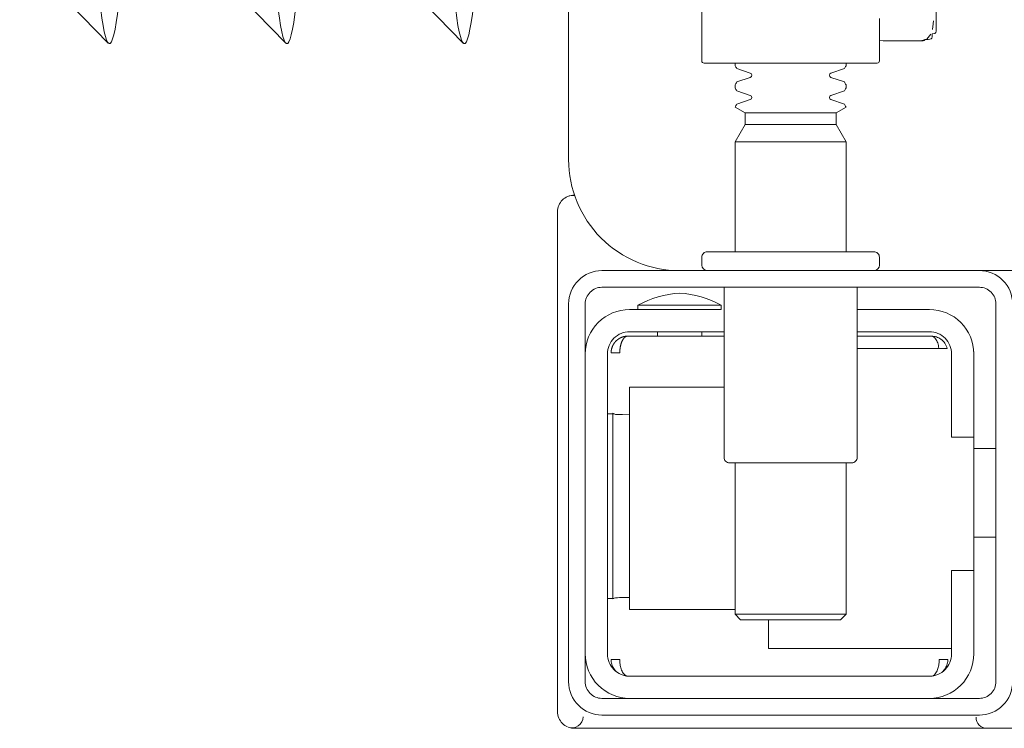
# Model space of a CAD drawing. Header units: millimetres. Extents: x -82287 to 177822, y -399756 to 0.
# Tile 159 of 228: x 51663.55 to 51672.42, y -194617.79 to -194611.42. Entities that reach past the tile are written whole.
import ezdxf
from ezdxf.enums import TextEntityAlignment as Align

# ---------------------------------------------------------------- set-up
doc = ezdxf.new("R2010")
doc.units = ezdxf.units.MM
doc.header["$MEASUREMENT"] = 0
doc.layers.add('FL_XREF', color=252, linetype='Continuous')
doc.layers.add('SUŁOSZOWA - PB 21 03$0$!! 0_Opis_pom', color=251, linetype='Continuous', lineweight=0)
doc.layers.add('SUŁOSZOWA - PB 21 03$0$!! 1_OPIS POM NOWE', color=251, linetype='Continuous', lineweight=0)
doc.layers.add('SUŁOSZOWA - PB 21 03$0$!!_@ wypos sanit nd', color=251, linetype='Continuous', lineweight=0, plot=False)
doc.styles.add('SUŁOSZOWA - PB 21 03$0$ARIAL', font='tahoma.ttf')

# ---------------------------------------------------------------- blocks, each defined once
blk = doc.blocks.new('SUŁOSZOWA - PB 21 03$0$A$Cff2eaf8b')
for points in [[(-0.159934, -0.0325), (-0.172485, -0.0325, 0.405519), (-0.172, -0.032), (-0.172, -0.0313, 0.414214), (-0.1725, -0.0308), (-0.1875, -0.0308, 0.414214), (-0.188, -0.0313), (-0.188, -0.032, 0.405519), (-0.187515, -0.0325), (-0.19, -0.0325, -0.414214), (-0.2, -0.0225), (-0.2, 0.0575, -0.266001), (-0.195063, 0.066124)], [(-0.188, 0.062647), (-0.188, -0.013621, 0.414214), (-0.1878, -0.013821), (-0.175454, -0.013821), (-0.1722, -0.013821, 0.414214), (-0.172, -0.013621), (-0.172, -0.009821)], [(-0.185, -0.013821), (-0.185, -0.014063, -0.050055), (-0.184854, -0.014324), (-0.183637, -0.014732, -0.719897), (-0.183637, -0.015111), (-0.184854, -0.015518, -0.050055), (-0.185, -0.01578), (-0.185, -0.016063, -0.050055), (-0.184854, -0.016324), (-0.183637, -0.016732, -0.719897), (-0.183637, -0.017111), (-0.184854, -0.017518, -0.050055), (-0.185, -0.01778), (-0.1841, -0.018299), (-0.1841, -0.019362), (-0.185, -0.020921), (-0.185, -0.0308)], [(-0.175, -0.013821), (-0.175, -0.014063, 0.050055), (-0.175147, -0.014324), (-0.176364, -0.014732, 0.719897), (-0.176364, -0.015111), (-0.175147, -0.015518, 0.050055), (-0.175, -0.01578), (-0.175, -0.016063, 0.050055), (-0.175147, -0.016324), (-0.176364, -0.016732, 0.719897), (-0.176364, -0.017111), (-0.175147, -0.017518, 0.050055), (-0.175, -0.01778), (-0.1759, -0.018299), (-0.1759, -0.019362), (-0.175, -0.020921), (-0.175, -0.0308)], [(-0.200108, -0.025837, 0.091301), (-0.200556, -0.026145, 0.198909), (-0.200995, -0.027205)], [(-0.199447, -0.025782, 0.170835), (-0.200108, -0.025837)], [(-0.18625, -0.035619, 0.119096), (-0.19, -0.034537, 0.119096), (-0.19375, -0.035619)], [(-0.186, -0.034), (-0.186, -0.0493, 0.414214), (-0.1855, -0.0498), (-0.1745, -0.0498, 0.414214), (-0.174, -0.0493), (-0.174, -0.034)], [(-0.1985, -0.04, -0.414214), (-0.1945, -0.036), (-0.18625, -0.036), (-0.18625, -0.035619), (-0.19375, -0.035619), (-0.19375, -0.036)], [(-0.174, -0.036), (-0.1675, -0.036, -0.414214), (-0.1635, -0.04), (-0.163531, -0.0395)], [(-0.186, -0.038), (-0.1945, -0.038, 0.414214), (-0.1965, -0.04), (-0.1965, -0.067, 0.414214), (-0.1945, -0.069), (-0.1675, -0.069, 0.414214), (-0.1655, -0.067), (-0.1655, -0.0595), (-0.1635, -0.0595), (-0.1635, -0.04)], [(-0.1635, -0.0475), (-0.1655, -0.0475), (-0.1655, -0.04, 0.414214), (-0.1675, -0.038), (-0.174, -0.038)], [(-0.1945, -0.061933), (-0.195152, -0.061936), (-0.195423, -0.061938), (-0.195602, -0.061941), (-0.195668, -0.061944, 0.116465), (-0.195892, -0.061996), (-0.196008, -0.062055), (-0.196008, -0.045346), (-0.195892, -0.045404, 0.116465), (-0.195668, -0.045457), (-0.195423, -0.045463), (-0.195152, -0.045465), (-0.1945, -0.045468)], [(-0.1675, -0.071, 0.414214), (-0.1635, -0.067), (-0.1635, -0.0595)], [(-0.1985, -0.067, 0.414214), (-0.1945, -0.071)], [(-0.200995, -0.072196, 0.198909), (-0.200556, -0.073256, 0.091301), (-0.200108, -0.073564)], [(-0.162367, -0.073693), (-0.162497, -0.073692), (-0.162689, -0.07369), (-0.162938, -0.073689), (-0.163235, -0.073688), (-0.163568, -0.073687), (-0.163928, -0.073687), (-0.164277, -0.073687), (-0.197711, -0.073687), (-0.198411, -0.073687), (-0.199029, -0.073689), (-0.199484, -0.073692), (-0.19961, -0.073687), (-0.19973, -0.073673), (-0.199839, -0.073652), (-0.200035, -0.073594, 0.517033), (-0.198699, -0.072655)], [(-0.1633, -0.072701, 0.412536), (-0.1623, -0.073695), (-0.112506, -0.073695), (-0.112215, -0.073667), (-0.111935, -0.073583), (-0.111677, -0.073445), (-0.11145, -0.073261), (-0.111264, -0.073036), (-0.111124, -0.072779), (-0.111037, -0.0725)]]:
    blk.add_lwpolyline(points, format="xyb")
for points in [[(-0.166876, -0.000701), (-0.166876, -0.010942), (-0.166917, -0.011068), (-0.167013, -0.011148), (-0.167254, -0.011204), (-0.167254, -0.011465), (-0.167282, -0.011569), (-0.167353, -0.011643), (-0.167465, -0.011681), (-0.167624, -0.011693), (-0.16775, -0.011698), (-0.167894, -0.011715), (-0.167971, -0.011793), (-0.168071, -0.01182), (-0.168199, -0.011821), (-0.171673, -0.011821), (-0.172, -0.011768)], [(-0.249446, -0.003829), (-0.241468, -0.012018)], [(-0.241365, -0.003874), (-0.233416, -0.003874), (-0.225483, -0.012018)], [(-0.225379, -0.003874), (-0.217431, -0.003874), (-0.209497, -0.012018)], [(-0.167128, -0.010017), (-0.167144, -0.01028), (-0.167229, -0.010814)], [(-0.167384, -0.011223), (-0.167719, -0.011671), (-0.168293, -0.011816)], [(-0.1841, -0.018299), (-0.1759, -0.018299)], [(-0.1759, -0.019362), (-0.1841, -0.019362)], [(-0.175, -0.020921), (-0.185, -0.020921)], [(-0.200009, -0.025798), (-0.199877, -0.025758), (-0.199758, -0.025732), (-0.199626, -0.025715), (-0.199482, -0.025709)], [(-0.200995, -0.027205), (-0.200995, -0.072196)], [(-0.192, -0.038), (-0.192, -0.038401)], [(-0.188, -0.038), (-0.188, -0.038401)], [(-0.194782, -0.038401), (-0.186, -0.038401)], [(-0.166638, -0.0395), (-0.166664, -0.039342), (-0.166688, -0.039229), (-0.166717, -0.03912), (-0.166751, -0.039016), (-0.166788, -0.038918), (-0.166836, -0.038813), (-0.166889, -0.038719), (-0.166946, -0.038635), (-0.167015, -0.038553), (-0.167098, -0.038482), (-0.167185, -0.038432), (-0.167285, -0.038401), (-0.167184, -0.038408), (-0.167079, -0.038422), (-0.166965, -0.038446), (-0.166864, -0.038475), (-0.166767, -0.038511), (-0.166663, -0.038558), (-0.166571, -0.038608), (-0.166463, -0.038677), (-0.166362, -0.038756), (-0.166268, -0.038843), (-0.166182, -0.038937), (-0.166104, -0.039039), (-0.166035, -0.039147), (-0.165975, -0.03926), (-0.165926, -0.039378), (-0.165886, -0.0395), (-0.174, -0.0395)], [(-0.174, -0.038401), (-0.167218, -0.038401)], [(-0.185, -0.063), (-0.1945, -0.063), (-0.1945, -0.043), (-0.186, -0.043)], [(-0.195911, -0.045395), (-0.196019, -0.045393), (-0.196157, -0.045392), (-0.19632, -0.04539), (-0.1965, -0.045389)], [(-0.1615, -0.0485), (-0.1635, -0.0485)], [(-0.185, -0.0498), (-0.185, -0.063421), (-0.1845, -0.063921), (-0.1755, -0.063921), (-0.175, -0.063421), (-0.175, -0.0498)], [(-0.1615, -0.0565), (-0.1635, -0.0565)], [(-0.1965, -0.062012), (-0.19632, -0.062011), (-0.196157, -0.062009), (-0.196019, -0.062008), (-0.195911, -0.062006)], [(-0.175, -0.063421), (-0.185, -0.063421)], [(-0.182, -0.063921), (-0.182, -0.0665), (-0.1655, -0.0665)], [(-0.166363, -0.068646), (-0.166253, -0.068543), (-0.166186, -0.068468), (-0.166124, -0.068389), (-0.166061, -0.068296), (-0.166006, -0.068202), (-0.16596, -0.068106), (-0.165921, -0.068011), (-0.165887, -0.067905), (-0.165862, -0.0678), (-0.165844, -0.067695), (-0.165835, -0.067595), (-0.165833, -0.067492), (-0.165933, -0.0675), (-0.166066, -0.0675), (-0.166298, -0.0675), (-0.166407, -0.0675), (-0.166507, -0.0675), (-0.166609, -0.067497), (-0.166612, -0.067597), (-0.166621, -0.067698), (-0.166627, -0.0678), (-0.166638, -0.067902), (-0.166654, -0.068004), (-0.166674, -0.068108), (-0.166699, -0.068213), (-0.166728, -0.068315), (-0.16676, -0.068411), (-0.166804, -0.068519), (-0.166852, -0.068618), (-0.166904, -0.068707), (-0.16697, -0.068797), (-0.167041, -0.068872), (-0.16712, -0.068934), (-0.167254, -0.069), (-0.194751, -0.069), (-0.19493, -0.068897), (-0.195009, -0.068821), (-0.195076, -0.068736), (-0.195131, -0.068649), (-0.195182, -0.06855), (-0.195223, -0.068456), (-0.195259, -0.068355), (-0.195292, -0.068247), (-0.19532, -0.068135), (-0.19534, -0.068034), (-0.195357, -0.067931), (-0.19537, -0.067826), (-0.19538, -0.067718), (-0.195386, -0.067604), (-0.195388, -0.0675), (-0.196168, -0.067514), (-0.196163, -0.067615), (-0.196152, -0.067721), (-0.196132, -0.067827), (-0.196106, -0.067927), (-0.196071, -0.068032), (-0.196032, -0.068125), (-0.195981, -0.068226), (-0.195926, -0.068317), (-0.195863, -0.068407), (-0.195793, -0.068493), (-0.195716, -0.068573), (-0.195635, -0.068647)]]:
    blk.add_lwpolyline(points)
for points in [[(-0.2, -0.0695), (-0.2, -0.0355, -0.414214), (-0.197, -0.0325), (-0.163, -0.0325, -0.414214), (-0.16, -0.0355), (-0.16, -0.0695, -0.414214), (-0.163, -0.0725), (-0.197, -0.0725, -0.414214)], [(-0.1615, -0.0355), (-0.1615, -0.0695, -0.414214), (-0.163, -0.071), (-0.197, -0.071, -0.414214), (-0.1985, -0.0695), (-0.1985, -0.0355, -0.414214), (-0.197, -0.034), (-0.163, -0.034, -0.414214)]]:
    blk.add_lwpolyline(points, format="xyb", close=True)
blk.add_lwpolyline([(-0.194668, -0.038401), (-0.194666, -0.038401), (-0.194665, -0.038401), (-0.194665, -0.038401), (-0.194664, -0.038401), (-0.194663, -0.038401), (-0.194663, -0.038401), (-0.194663, -0.038401), (-0.194662, -0.038401), (-0.194662, -0.038401), (-0.194663, -0.038401), (-0.194663, -0.038401), (-0.194663, -0.038401), (-0.194664, -0.038401), (-0.194664, -0.038401), (-0.194665, -0.038401), (-0.194667, -0.038401), (-0.194669, -0.038401), (-0.194671, -0.038401), (-0.194674, -0.038401), (-0.194676, -0.038402), (-0.194679, -0.038402), (-0.194682, -0.038402), (-0.194694, -0.038402), (-0.1947, -0.038403), (-0.194706, -0.038403), (-0.194709, -0.038403), (-0.194711, -0.038404), (-0.194714, -0.038404), (-0.194716, -0.038404), (-0.194719, -0.038404), (-0.194721, -0.038405), (-0.194725, -0.038405), (-0.194727, -0.038406), (-0.194728, -0.038406), (-0.194731, -0.038407), (-0.194733, -0.038407), (-0.194734, -0.038407), (-0.194735, -0.038407), (-0.194737, -0.038408), (-0.194738, -0.038408), (-0.19474, -0.038408), (-0.194741, -0.038409), (-0.194743, -0.038409), (-0.194745, -0.03841), (-0.194748, -0.03841), (-0.19475, -0.038411), (-0.194753, -0.038411), (-0.194755, -0.038412), (-0.194758, -0.038413), (-0.194761, -0.038413), (-0.194764, -0.038414), (-0.194767, -0.038415), (-0.19477, -0.038416), (-0.194774, -0.038417), (-0.19478, -0.038419), (-0.194787, -0.038421), (-0.194794, -0.038424), (-0.194801, -0.038426), (-0.194807, -0.038429), (-0.194814, -0.038432), (-0.194821, -0.038435), (-0.194828, -0.038438), (-0.194836, -0.038442), (-0.194843, -0.038445), (-0.19485, -0.038449), (-0.194857, -0.038453), (-0.194864, -0.038457), (-0.194871, -0.038461), (-0.194878, -0.038466), (-0.194885, -0.03847), (-0.194892, -0.038475), (-0.194899, -0.03848), (-0.194906, -0.038485), (-0.194913, -0.03849), (-0.19492, -0.038496), (-0.194927, -0.038501), (-0.194934, -0.038507), (-0.194941, -0.038512), (-0.194947, -0.038518), (-0.194954, -0.038524), (-0.194961, -0.038531), (-0.194968, -0.038537), (-0.194974, -0.038543), (-0.194981, -0.03855), (-0.194988, -0.038557), (-0.194994, -0.038564), (-0.195001, -0.038571), (-0.195008, -0.038578), (-0.195014, -0.038586), (-0.195021, -0.038593), (-0.195027, -0.038601), (-0.195034, -0.038609), (-0.19504, -0.038617), (-0.195046, -0.038625), (-0.195053, -0.038633), (-0.195059, -0.038641), (-0.195065, -0.03865), (-0.195071, -0.038658), (-0.195077, -0.038667), (-0.195084, -0.038676), (-0.19509, -0.038685), (-0.195096, -0.038694), (-0.195102, -0.038703), (-0.195107, -0.038713), (-0.195113, -0.038722), (-0.195119, -0.038732), (-0.195125, -0.038742), (-0.195131, -0.038752), (-0.195136, -0.038762), (-0.195142, -0.038772), (-0.195147, -0.038782), (-0.195153, -0.038792), (-0.195158, -0.038803), (-0.195164, -0.038814), (-0.195169, -0.038824), (-0.195174, -0.038835), (-0.19518, -0.038846), (-0.195185, -0.038857), (-0.19519, -0.038868), (-0.195195, -0.03888), (-0.1952, -0.038891), (-0.195205, -0.038903), (-0.19521, -0.038914), (-0.195215, -0.038926), (-0.19522, -0.038938), (-0.195224, -0.03895), (-0.195229, -0.038962), (-0.195234, -0.038974), (-0.195238, -0.038986), (-0.195243, -0.038999), (-0.195247, -0.039011), (-0.195252, -0.039023), (-0.19526, -0.039048), (-0.195268, -0.039074), (-0.195276, -0.039099), (-0.195284, -0.039125), (-0.195291, -0.039151), (-0.195298, -0.039177), (-0.195305, -0.039203), (-0.195312, -0.039229), (-0.195318, -0.039255), (-0.195324, -0.039282), (-0.195329, -0.039308), (-0.195335, -0.039335), (-0.19534, -0.039361), (-0.195344, -0.039388), (-0.195349, -0.039415), (-0.195353, -0.039441), (-0.195357, -0.039468), (-0.195361, -0.039495), (-0.195364, -0.039522), (-0.195368, -0.039548), (-0.19537, -0.039575), (-0.195373, -0.039602), (-0.195374, -0.039615), (-0.195375, -0.039621), (-0.195375, -0.039628), (-0.195376, -0.039634), (-0.195376, -0.03964), (-0.195377, -0.039646), (-0.195377, -0.039652), (-0.195378, -0.039658), (-0.195378, -0.039664), (-0.195379, -0.039669), (-0.195379, -0.039675), (-0.195379, -0.03968), (-0.19538, -0.039685), (-0.19538, -0.03969), (-0.19538, -0.039695), (-0.195381, -0.0397), (-0.195381, -0.039704), (-0.195381, -0.039709), (-0.195381, -0.039713), (-0.195382, -0.039717), (-0.195382, -0.03972), (-0.195382, -0.039724), (-0.195382, -0.039727), (-0.195382, -0.03973), (-0.195382, -0.039733), (-0.195383, -0.039736), (-0.195383, -0.039739), (-0.195383, -0.039741), (-0.195383, -0.039743), (-0.195383, -0.039746), (-0.195383, -0.03975), (-0.195384, -0.039753), (-0.195384, -0.039756), (-0.195384, -0.039759), (-0.195384, -0.039765), (-0.195385, -0.039771), (-0.195385, -0.039776), (-0.195385, -0.039781), (-0.195386, -0.039786), (-0.195386, -0.03979), (-0.195386, -0.039795), (-0.195386, -0.039799), (-0.195386, -0.039804), (-0.195386, -0.039809), (-0.195386, -0.039813), (-0.195385, -0.039818), (-0.195385, -0.039823), (-0.195384, -0.039827), (-0.195384, -0.039832), (-0.195383, -0.039836), (-0.195382, -0.03984), (-0.195381, -0.039844), (-0.19538, -0.039851), (-0.195379, -0.039859), (-0.195378, -0.039863), (-0.195378, -0.039867), (-0.195378, -0.03987), (-0.195378, -0.039874), (-0.195378, -0.039878), (-0.195379, -0.039881), (-0.195379, -0.039885), (-0.19538, -0.039889), (-0.195382, -0.039892), (-0.195383, -0.039894), (-0.195383, -0.039895), (-0.195384, -0.039897), (-0.195385, -0.039898), (-0.195386, -0.039899), (-0.195388, -0.039901), (-0.195389, -0.039903), (-0.195391, -0.039904), (-0.195393, -0.039906), (-0.195396, -0.039907), (-0.195398, -0.039908), (-0.1954, -0.039909), (-0.195402, -0.03991), (-0.195405, -0.03991), (-0.19541, -0.03991), (-0.195414, -0.03991), (-0.195419, -0.039909), (-0.195424, -0.039908), (-0.195433, -0.039905), (-0.195443, -0.039901), (-0.195448, -0.0399), (-0.195453, -0.039898), (-0.195459, -0.039897), (-0.195462, -0.039897), (-0.195466, -0.039896), (-0.195473, -0.039896), (-0.19548, -0.039896), (-0.195488, -0.039896), (-0.195496, -0.039896), (-0.195504, -0.039897), (-0.195512, -0.039898), (-0.195521, -0.039898), (-0.19553, -0.039899), (-0.19554, -0.0399), (-0.19555, -0.0399), (-0.195561, -0.039901), (-0.195571, -0.039901), (-0.195582, -0.039901), (-0.195592, -0.039901), (-0.195614, -0.039901), (-0.195636, -0.039901), (-0.195657, -0.039901), (-0.195678, -0.039901), (-0.195699, -0.039901), (-0.195739, -0.039901), (-0.195759, -0.039901), (-0.195778, -0.039901), (-0.19595, -0.039901), (-0.195964, -0.039901), (-0.195978, -0.039901), (-0.195992, -0.039901), (-0.196005, -0.039901), (-0.196018, -0.039901), (-0.19603, -0.039901), (-0.196042, -0.039901), (-0.196053, -0.039901), (-0.196064, -0.039901), (-0.196074, -0.039901), (-0.196084, -0.0399), (-0.196093, -0.039899), (-0.196102, -0.039898), (-0.19611, -0.039897), (-0.196117, -0.039896), (-0.19613, -0.039893), (-0.196136, -0.039893), (-0.196142, -0.039892), (-0.196146, -0.039891), (-0.196151, -0.039892), (-0.196153, -0.039892), (-0.196154, -0.039892), (-0.196156, -0.039893), (-0.196158, -0.039893), (-0.196159, -0.039894), (-0.196161, -0.039895), (-0.196162, -0.039897), (-0.196163, -0.039898), (-0.196164, -0.0399), (-0.196165, -0.039902), (-0.196165, -0.039904), (-0.196166, -0.039907), (-0.196167, -0.039909), (-0.196167, -0.03991), (-0.196167, -0.03991), (-0.196167, -0.039911), (-0.196167, -0.039911), (-0.196167, -0.03991), (-0.196168, -0.039909), (-0.196168, -0.039908), (-0.196168, -0.039906), (-0.196168, -0.039904), (-0.196168, -0.039901), (-0.196168, -0.039898), (-0.196168, -0.039894), (-0.196168, -0.039891), (-0.196168, -0.039887), (-0.196168, -0.039879), (-0.196168, -0.03987), (-0.196168, -0.039862), (-0.196167, -0.039853), (-0.196167, -0.039845), (-0.196167, -0.03984), (-0.196167, -0.039835), (-0.196166, -0.039831), (-0.196166, -0.039825), (-0.196166, -0.03982), (-0.196166, -0.039817), (-0.196165, -0.039814), (-0.196165, -0.039801), (-0.196164, -0.039794), (-0.196164, -0.039788), (-0.196163, -0.039781), (-0.196163, -0.039777), (-0.196163, -0.039773), (-0.196162, -0.03977), (-0.196162, -0.039765), (-0.196162, -0.039761), (-0.196161, -0.039757), (-0.196161, -0.039752), (-0.19616, -0.039747), (-0.196159, -0.039741), (-0.196159, -0.039736), (-0.196158, -0.03973), (-0.196158, -0.039726), (-0.196157, -0.039724), (-0.196157, -0.039721), (-0.196157, -0.039718), (-0.196156, -0.039715), (-0.196156, -0.039712), (-0.196156, -0.039708), (-0.196155, -0.039704), (-0.196154, -0.0397), (-0.196154, -0.039695), (-0.196153, -0.039691), (-0.196152, -0.039685), (-0.196152, -0.03968), (-0.196151, -0.039675), (-0.19615, -0.039669), (-0.196149, -0.039663), (-0.196148, -0.039657), (-0.196147, -0.03965), (-0.196146, -0.039644), (-0.196145, -0.039637), (-0.196143, -0.03963), (-0.196142, -0.039623), (-0.196141, -0.039616), (-0.196139, -0.039608), (-0.196138, -0.039601), (-0.196136, -0.039593), (-0.196134, -0.039585), (-0.196132, -0.039577), (-0.196131, -0.039568), (-0.196127, -0.039552), (-0.196123, -0.039535), (-0.196119, -0.039519), (-0.196114, -0.039503), (-0.19611, -0.039486), (-0.196105, -0.03947), (-0.1961, -0.039454), (-0.196095, -0.039438), (-0.196089, -0.039422), (-0.196084, -0.039406), (-0.196078, -0.03939), (-0.196072, -0.039374), (-0.196066, -0.039358), (-0.19606, -0.039343), (-0.196054, -0.039327), (-0.196047, -0.039311), (-0.196041, -0.039296), (-0.196034, -0.039281), (-0.196027, -0.039265), (-0.19602, -0.03925), (-0.196012, -0.039235), (-0.196005, -0.03922), (-0.195997, -0.039205), (-0.195989, -0.03919), (-0.195981, -0.039175), (-0.195973, -0.039161), (-0.195964, -0.039146), (-0.195956, -0.039132), (-0.195947, -0.039117), (-0.195938, -0.039103), (-0.195929, -0.039089), (-0.19592, -0.039074), (-0.195911, -0.03906), (-0.195901, -0.039047), (-0.195891, -0.039033), (-0.195881, -0.039019), (-0.195871, -0.039005), (-0.195861, -0.038992), (-0.195851, -0.038979), (-0.195841, -0.038965), (-0.19583, -0.038952), (-0.195819, -0.038939), (-0.195808, -0.038926), (-0.195797, -0.038914), (-0.195786, -0.038901), (-0.195775, -0.038888), (-0.195763, -0.038876), (-0.195752, -0.038864), (-0.19574, -0.038852), (-0.195728, -0.03884), (-0.195716, -0.038828), (-0.195704, -0.038816), (-0.195692, -0.038805), (-0.19568, -0.038793), (-0.195667, -0.038782), (-0.195654, -0.038771), (-0.195642, -0.03876), (-0.195629, -0.038749), (-0.195616, -0.038738), (-0.195603, -0.038728), (-0.19559, -0.038717), (-0.195576, -0.038707), (-0.195563, -0.038697), (-0.195549, -0.038687), (-0.195535, -0.038677), (-0.195522, -0.038667), (-0.195508, -0.038658), (-0.195494, -0.038648), (-0.19548, -0.038639), (-0.195465, -0.03863), (-0.195451, -0.038621), (-0.195437, -0.038613), (-0.195422, -0.038604), (-0.195407, -0.038596), (-0.195393, -0.038587), (-0.195378, -0.038579), (-0.195363, -0.038571), (-0.195348, -0.038564), (-0.195333, -0.038556), (-0.195318, -0.038549), (-0.195302, -0.038541), (-0.195287, -0.038534), (-0.195272, -0.038528), (-0.195256, -0.038521), (-0.195241, -0.038514), (-0.195225, -0.038508), (-0.195209, -0.038502), (-0.195193, -0.038496), (-0.195178, -0.03849), (-0.195162, -0.038484), (-0.195146, -0.038479), (-0.19513, -0.038474), (-0.195114, -0.038468), (-0.195097, -0.038464), (-0.195081, -0.038459), (-0.195065, -0.038454), (-0.195049, -0.03845), (-0.195032, -0.038446), (-0.195016, -0.038442), (-0.194999, -0.038438), (-0.194983, -0.038434), (-0.194966, -0.038431), (-0.19495, -0.038427), (-0.194933, -0.038424), (-0.194916, -0.038421), (-0.194908, -0.03842), (-0.194899, -0.038419), (-0.19489, -0.038417), (-0.19488, -0.038416), (-0.19487, -0.038414), (-0.194859, -0.038413), (-0.194848, -0.038412), (-0.194837, -0.03841), (-0.194825, -0.038409), (-0.194813, -0.038408), (-0.194801, -0.038407), (-0.194794, -0.038406), (-0.194788, -0.038406), (-0.194782, -0.038405), (-0.194777, -0.038405), (-0.194772, -0.038404), (-0.194767, -0.038404), (-0.194757, -0.038403), (-0.194747, -0.038403), (-0.194742, -0.038403), (-0.194738, -0.038402), (-0.194734, -0.038402), (-0.19473, -0.038402), (-0.194714, -0.038401), (-0.194706, -0.038401), (-0.194698, -0.038401), (-0.194696, -0.038401), (-0.194694, -0.038401), (-0.194692, -0.038401), (-0.19469, -0.038401), (-0.194688, -0.038401), (-0.194685, -0.038401), (-0.19468, -0.038401), (-0.194678, -0.038401), (-0.194675, -0.038401), (-0.194673, -0.038401), (-0.194671, -0.038401), (-0.19467, -0.038401)], close=True)
for centre, major_axis, ratio, start_param, end_param in [((-0.241365, 0.043626), (0, 0.055698), 0.04256, 0.705617, 3.691026), ((-0.225379, 0.043626), (0, 0.055698), 0.04256, 0.705617, 3.691026), ((-0.209394, 0.043626), (0, 0.055698), 0.04256, 0.705617, 3.691026), ((-0.167232, -0.010997), (0.000013, -0.0002), 0.223, 6.276731, 6.276777), ((-0.167627, -0.011493), (0.000004, -0.0002), 0.133184, 6.278107, 6.278112)]:
    blk.add_ellipse(centre, major_axis=major_axis, ratio=ratio, start_param=start_param, end_param=end_param)
blk = doc.blocks.new('SUŁOSZOWA - PB 21 03')
at = {"layer": 'SUŁOSZOWA - PB 21 03$0$!!_@ wypos sanit nd', "xscale": 100, "yscale": 100, "zscale": 100}
blk.add_blockref('SUŁOSZOWA - PB 21 03$0$A$Cff2eaf8b', (51626.21177, -194663.32131), dxfattribs=at)
at = {"layer": 'SUŁOSZOWA - PB 21 03$0$!! 0_Opis_pom', "ltscale": 0.7, "style": 'SUŁOSZOWA - PB 21 03$0$ARIAL'}
for tag, p in [('B0,19', (52679.2094, -194257.55204)), ('B2,14', (73874.0461, -194402.0887)), ('B2,12', (73342.49259, -194413.89249)), ('B1,21', (60405.50261, -194427.18207)), ('B2,11', (73069.01144, -194438.89383)), ('B2,16', (75195.07765, -194441.83446)), ('A1,16', (59129.54925, -194448.08429)), ('B1,19', (59914.81903, -194448.15658)), ('B1/17', (59524.53699, -194450.37428)), ('1,23', (61575.22173, -194450.37428)), ('1,22', (60947.33929, -194456.1144)), ('A1,1', (58808.06672, -194460.94161)), ('B0,15', (51514.15008, -194461.8073)), ('B3,7', (87459.81312, -194465.07097)), ('B3,3', (88235.73906, -194465.79732)), ('B2,19.1', (76701.67035, -194466.03695)), ('B2,17', (75506.7465, -194471.3759)), ('B1,18', (59715.51745, -194473.87108)), ('B0,18', (52071.43815, -194478.40179)), ('B3,8', (90006.66539, -194478.47972)), ('B3,6', (86826.65132, -194483.15512)), ('B2,15', (74566.38885, -194487.81114)), ('B2,10', (72728.63362, -194489.37283)), ('B1,20', (60198.53687, -194490.17374)), ('B2,13', (73649.91716, -194500.01242)), ('A0,6', (49094.40602, -194505.72387)), ('A2,5', (72452.45009, -194505.90583)), ('A1,6', (58565.96262, -194514.50753)), ('B1,1', (61908.24378, -194515.48656)), ('A0,4', (49692.81919, -194517.93289)), ('B0,22', (54187.56644, -194519.04308)), ('A0,3', (49906.53818, -194524.03766)), ('B0,20', (53125.45224, -194527.8835)), ('A0,5', (49399.71914, -194533.19455)), ('B0,21', (53847.26622, -194535.08002)), ('B1,3', (62229.35503, -194604.49851)), ('B2,18', (75922.43604, -194612.23635)), ('B2,19', (77152.69039, -194617.53776)), ('A3,4', (85509.27934, -194642.47136)), ('B0,24B', (54824.42896, -194684.26784)), ('B1,4', (63476.45184, -194691.11207)), ('B0,16', (51457.40872, -194704.43091)), ('B0,13', (50367.63944, -194706.5583)), ('B0,17', (51897.58569, -194706.77195)), ('A2,4', (71695.75649, -194707.44268)), ('A1,5', (58149.22649, -194724.80163)), ('A2.1', (72371.45884, -194731.56251)), ('B0,23', (54542.05776, -194742.93939)), ('A1,2', (58744.42262, -194746.622)), ('B1,2D', (60756.29674, -194750.92727)), ('A1,15', (59129.54925, -194780.73348)), ('A3.1', (86079.08704, -194786.62422)), ('B0,14', (50962.60809, -194789.06568)), ('B1,4', (63483.03852, -194791.04365)), ('A0,2', (49295.91259, -194810.95246)), ('B2.7', (74548.27897, -194836.12781)), ('B3,2', (89035.72921, -194837.99287)), ('B1,2B', (62374.83512, -194841.86715)), ('B0,7', (52851.95551, -194845.56115)), ('B1,2A', (61803.35407, -194869.27513)), ('B0,8', (51561.38742, -194890.27848)), ('A3.2', (86016.50296, -195004.88875)), ('A1,3', (58810.05243, -195008.83917)), ('A0,1', (49914.27925, -195025.82804)), ('A0,10', (49695.87246, -195042.9259)), ('B0,17', (51225.06492, -195049.74007)), ('B2.2', (74976.1855, -195068.47988)), ('B0,6', (52110.41055, -195069.39267)), ('A2.2', (72371.45884, -195070.78713)), ('B1,8', (61403.63433, -195071.25189)), ('A0,7', (49042.50308, -195082.6056)), ('B3,11', (88623.94853, -195099.23575)), ('B3,4', (87612.56208, -195132.78192)), ('B3,5', (86839.47632, -195174.05241)), ('B0,12', (50313.60595, -195207.52936)), ('B0,11', (50726.178, -195219.06638)), ('B3,10', (89778.42161, -195220.68871)), ('B1,6', (63686.26823, -195231.3997)), ('B0,24A', (54359.17011, -195245.97867)), ('A1,4', (58093.66276, -195250.96213)), ('B0,10', (51476.34179, -195259.44699)), ('B3,9', (90479.74099, -195260.18621)), ('A0,11', (49643.96951, -195271.84772)), ('B1,14', (59332.54805, -195280.73534)), ('B2,21', (75970.16114, -195290.81005)), ('B0,9', (51798.4912, -195291.17482)), ('A0,8', (49042.50308, -195293.21363)), ('B1,13', (60186.62513, -195314.46953)), ('B2,9', (73175.51251, -195317.21162)), ('B1,5', (63419.22943, -195317.21026)), ('B2,4', (74493.5947, -195318.7733)), ('A2.3', (71832.37045, -195318.78232)), ('A3,3', (85569.83931, -195318.78232)), ('B2,3', (74674.2815, -195319.28036)), ('B1,10', (60892.94126, -195319.45825)), ('B0,3', (52068.59538, -195319.60465)), ('B3,1', (88723.65615, -195329.98594)), ('B2,8', (73894.209, -195338.18956)), ('B2,20', (77211.021, -195343.82367)), ('B1,9', (61058.12383, -195344.48743)), ('B2.1', (75304.74121, -195348.36327)), ('B0,2', (52227.2348, -195357.98297)), ('B1,2C', (61827.40698, -195369.02625)), ('B1,7', (62134.52151, -195372.05069)), ('B0,1', (53061.17304, -195403.85659)), ('A0,9', (49001.50444, -195413.15723)), ('A0,12', (49689.76592, -195485.50737)), ('B0,4', (52224.78303, -195500.96352)), ('B2,5', (74686.48999, -195507.24036)), ('B1,11', (61050.00078, -195512.89565)), ('B1,12', (60864.00751, -195544.00738)), ('B2,6', (74499.29165, -195549.55175)), ('B0,5', (52066.14362, -195556.83806)), ('C2,2', (74812.78942, -195865.8959)), ('C1,3', (61091.58871, -195973.27844)), ('C0,2A', (52278.30875, -196050.48297)), ('C0,1', (52808.36775, -196132.34208)), ('C1,2', (61690.27405, -196439.72387)), ('C1,1', (62060.59754, -196465.28533)), ('C3,1', (88979.71614, -196545.67785)), ('C0,2B', (53028.88223, -196668.8019)), ('C1,4', (61008.68123, -196686.32122)), ('C2,1', (75334.65984, -196786.2197)), ('C2,3', (74834.65119, -196933.26657)), ('C1,5', (61062.7252, -196991.42453)), ('C1,10', (62127.38542, -196998.81344)), ('C1,9', (62147.33751, -197289.53424)), ('C1,6', (61131.41824, -197329.69535)), ('C0,3', (52181.98562, -197341.92176)), ('D1,1', (73931.12245, -197584.03121)), ('C0,4', (52345.96562, -197596.60561)), ('D0,18', (60296.49264, -197617.95269)), ('C2,4', (75243.70451, -197663.89)), ('D0,7', (59141.53804, -197722.84718)), ('C1,7', (61222.2575, -197737.18052)), ('D0,17', (60701.16801, -197741.44864)), ('D1,4', (73157.19908, -197744.29721)), ('D0,3', (59562.25866, -197751.14316)), ('D1,6', (72757.78643, -197751.22612)), ('D0,6', (58741.71849, -197802.61699)), ('D0,10', (58357.73602, -197820.93991)), ('D,09', (59195.67196, -197881.51243)), ('C0,5', (52269.72696, -197902.4362)), ('C0,6', (52872.93793, -197917.07354)), ('D0,2', (59943.06082, -197917.06725)), ('D1,3', (73475.28953, -197924.29875)), ('D0,16', (60721.3534, -197935.2949)), ('D0,8', (59058.9008, -197963.64925)), ('D0,5', (59448.52586, -197969.8061)), ('C2,5', (74555.08284, -197988.7886)), ('D1,5', (73291.61607, -197999.29956)), ('D0,4', (59655.02693, -198042.2589)), ('D0,15', (60692.12223, -198127.4643)), ('D1,2', (73578.07819, -198172.30068)), ('D0,1', (59931.33074, -198173.12806)), ('D0,11', (58161.27105, -198211.45823)), ('D0,12', (58250.99458, -198537.17631)), ('D0,13', (58250.99458, -198764.99605)), ('D1,7', (71854.87376, -198786.88467)), ('D0,14', (59130.08589, -198795.3373)), ('D1,8', (71715.35366, -199212.44512))]:
    blk.add_attdef(tag, text='', height=11.968, dxfattribs=at).set_placement(p, align=Align.MIDDLE_CENTER)
at = {"layer": 'SUŁOSZOWA - PB 21 03$0$!! 1_OPIS POM NOWE', "style": 'SUŁOSZOWA - PB 21 03$0$ARIAL'}
for tag, p in [('C1.7A', (61271.6179, -197538.30303)), ('C2.5B', (74970.66097, -197546.70728)), ('C2,5C', (74903.71123, -197659.13664)), ('C2.4', (75374.07862, -197726.11453)), ('D1,2B', (74322.25834, -197791.43247)), ('C1.7C', (61260.26049, -197811.38428)), ('C1.8B', (61588.27341, -197817.62151)), ('C1.8A', (61884.42005, -197818.94854)), ('C1.7B', (61322.12354, -197933.89849)), ('C2,5A', (74943.41937, -197993.49482)), ('E1.2', (62164.78326, -198139.98688)), ('E1.5E', (62692.10372, -198153.27854)), ('D1,2C', (73419.9359, -198156.57844)), ('E3.1', (88990.58975, -198158.87886)), ('E2.9', (75361.45041, -198161.88904)), ('E2.7', (76022.45692, -198162.26272)), ('D1,2A', (74280.17915, -198172.30068)), ('E1.5D', (62993.60773, -198185.416)), ('E1.1', (61330.46191, -198191.9806)), ('E1.5C', (63016.9343, -198246.3437)), ('E1.5B', (63264.15117, -198307.8661)), ('E3.2', (88781.41347, -198385.24275)), ('E1.6', (61022.6264, -198421.00827)), ('E2.2', (74782.75417, -198427.85813)), ('E2.8', (75757.29014, -198437.09188)), ('E2.6', (76531.8031, -198444.40756)), ('E3.4', (89392.22607, -198450.03942)), ('E1.5A', (63049.47589, -198456.39852)), ('E1.5G', (62892.39981, -198586.12622)), ('E1.5F', (62736.15118, -198589.14592)), ('E1,4', (61888.25021, -198652.6996)), ('E2.1', (75803.99631, -198697.05773)), ('E1.5L', (63297.7633, -198733.65678)), ('E1.3', (61058.5992, -198806.28147)), ('E1.5H', (62893.53005, -198830.01758)), ('E2,3', (74778.52304, -198843.9541)), ('E3.3', (89150.95684, -198867.32581)), ('E1.5K', (63266.15427, -198904.67789)), ('E1.5I', (62723.74907, -199005.87002)), ('E2.4', (75135.87669, -199083.20857)), ('E2.5', (76615.04061, -199164.91143)), ('E1.5J', (63204.25187, -199215.697))]:
    blk.add_attdef(tag, text='', height=11.968, dxfattribs=at).set_placement(p, align=Align.MIDDLE_CENTER)

msp = doc.modelspace()

# ---------------------------------------------------------------- block references
at = {"layer": 'FL_XREF'}
msp.add_blockref('SUŁOSZOWA - PB 21 03', (62.2819, 52.8977), dxfattribs=at)

doc.saveas('drawing.dxf')
